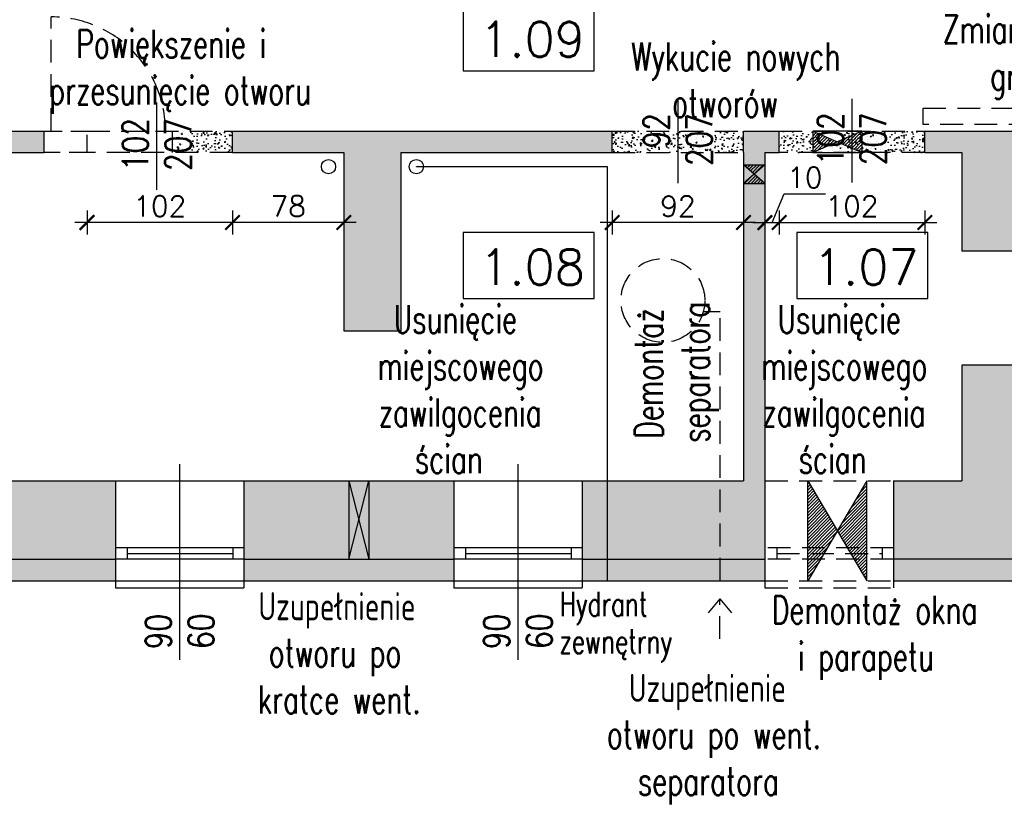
# Model space of a CAD drawing. Header units: millimetres. Extents: x 31969 to 285678, y -69766 to -1123.
# Tile 17 of 102: x 142219 to 142909, y -14098 to -13542. Entities that reach past the tile are written whole.
import ezdxf
from ezdxf.enums import TextEntityAlignment as Align
from ezdxf.lldxf.tags import DXFTag

# ---------------------------------------------------------------- set-up
doc = ezdxf.new("R2010")
doc.units = ezdxf.units.MM
doc.linetypes.add('HIDDEN', pattern=[0.375, 0.25, -0.125])
doc.linetypes.add('KRE_16_8', pattern=[24, 16, -8])
for name, color, linetype in [('a- wentylacja Łukasza 2', 118, 'Continuous'), ('a-izolacja 1', 3, 'Continuous'), ('a-opis 1', 3, 'Continuous'), ('a-opis 2', 1, 'Continuous'), ('a-opis 3', 15, 'Continuous'), ('a-opis stolarki 1', 3, 'Continuous'), ('a-przekrój 1', 3, 'Continuous'), ('a-stolarka okienna', 3, 'Continuous'), ('a-szkło', 4, 'Continuous'), ('a-szraf', 252, 'Continuous'), ('a-wyburzenia i rozbiórki', 152, 'KRE_16_8'), ('a-wymiary', 11, 'Continuous'), ('a-ściany istniejące murowane', 6, 'Continuous'), ('a-ściany nośne projektowane', 7, 'Continuous')]:
    doc.layers.add(name, color=color, linetype=linetype)
doc.styles.add('MAREK', font='simplex.shx')
doc.styles.add('RS01507', font='romans.shx', dxfattribs={"width": 0.7, "height": 0.15})
doc.styles.add('WYMIAR', font='romans.shx', dxfattribs={"width": 0.8})
tags = doc.linetypes.add('DASHED', pattern=[0.75, 0.5, -0.25]).pattern_tags.tags
tags[6:7] = [DXFTag(74, 4), DXFTag(75, 0), DXFTag(340, '0'), DXFTag(46, 1.0), DXFTag(50, 0.0), DXFTag(44, 0.0), DXFTag(45, 0.0)]
tags[4:5] = [DXFTag(74, 4), DXFTag(75, 0), DXFTag(340, '0'), DXFTag(46, 1.0), DXFTag(50, 0.0), DXFTag(44, 0.0), DXFTag(45, 0.0)]
doc.dimstyles.new('MAREK', dxfattribs={"dimscale": 0.85, "dimtxt": 17, "dimasz": 12, "dimexe": 10, "dimexo": 0.625, "dimgap": 5, "dimtad": 1, "dimdec": 1, "dimdsep": 46, "dimtxsty": 'MAREK', "dimblk1": 'ARCHTICK', "dimblk2": 'ARCHTICK', "dimsah": 1, "dimcen": 2.5, "dimdle": 10, "dimadec": 0, "dimazin": 0, "dimtfac": 1, "dimtdec": 1, "dimtmove": 1, "dimatfit": 3, "dimldrblk": 'ARCHTICK', "dimfxl": 0, "dimtolj": 1, "dimtzin": 0, "dimarcsym": 0})
pattern_1 = [(50, (0, 82.701), (9.10923345, -0.79695428), [0.9525, -10.4775]), (355, (0, 82.701), (-1.7621711, 9.55284226), [0.762, -8.3820292]), (100.451445, (0.759, 82.635), (7.34706235, 8.7558876), [0.80950044, -8.90451223]), (46.1842, (0, 85.241), (13.55395204, -2.1021164), [1.42875, -15.71625]), (96.635558, (1.13, 85.066), (11.8702067, 12.3713062), [1.2142512, -13.3567804]), (351.184151, (0, 85.241), (11.8702067, 12.3713062), [1.1429984, -12.5729866]), (21, (1.27, 84.606), (7.58071956, -5.1132599), [0.9525, -10.4775]), (326, (1.27, 84.606), (3.0901014, 9.2093983), [0.762, -8.382]), (71.451445, (1.902, 84.18), (10.67082096, 4.09613844), [0.80950044, -8.9044969]), (37.5, (0, 82.7014), (0.15443016, 4.22775194), [0, -8.2804, 0, -8.509, 0, -8.41375]), (7.5, (0, 82.7014), (3.34098313, 5.00902874), [0, -4.8514, 0, -8.0899, 0, -3.20675]), (327.5, (-2.832, 82.7014), (6.77952976, -0.2864372), [0, -3.175, 0, -9.906, 0, -13.1445]), (317.5, (-4.102, 82.7014), (7.40645907, 1.27132455), [0, -4.1275, 0, -6.5786, 0, -9.3345])]
pattern_2 = [(45, (0, -3259.5307), (-1.122532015, 1.122532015), [])]

# ---------------------------------------------------------------- blocks, each defined once
blk = doc.blocks.new('_ARCHTICK')
at = {"color": 0, "linetype": 'ByBlock', "const_width": 0.15}
blk.add_lwpolyline([(-0.5, -0.5), (0.5, 0.5)], dxfattribs=at)
blk = doc.blocks.new('*D55')
at = {"layer": 'a-wymiary', "color": 0, "lineweight": -2, "ltscale": 100}
for p, q in [((142634.07, -13675.18), (142634.07, -13692.18)), ((142726.07, -13675.18), (142726.07, -13692.18)), ((142734.57, -13683.68), (142625.57, -13683.68))]:
    blk.add_line(p, q, dxfattribs=at)
at = {"layer": 'DEFPOINTS', "color": 0, "ltscale": 100}
for p in [(142634.07, -13629.45), (142726.07, -13629.45), (142634.07, -13683.68)]:
    blk.add_point(p, dxfattribs=at)
at = {"layer": 'a-wymiary', "color": 0, "lineweight": -2, "ltscale": 100, "xscale": 10.2, "yscale": 10.2, "zscale": 10.2, "rotation": 180}
blk.add_blockref('_ARCHTICK', (142634.07, -13683.68), dxfattribs=at)
at = {"layer": 'a-wymiary', "color": 0, "lineweight": -2, "ltscale": 100, "xscale": 10.2, "yscale": 10.2, "zscale": 10.2}
blk.add_blockref('_ARCHTICK', (142726.07, -13683.68), dxfattribs=at)
at = {"layer": 'a-wymiary', "color": 0, "ltscale": 100, "insert": (142680.07, -13672.21), "char_height": 14.45, "attachment_point": 5, "style": 'MAREK'}
blk.add_mtext('\\A1;92', dxfattribs=at)
blk = doc.blocks.new('*D58')
at = {"layer": 'a-wymiary', "color": 0, "lineweight": -2, "ltscale": 100}
for p, q in [((142368.07, -13675.18), (142368.07, -13692.18)), ((142446.07, -13675.18), (142446.07, -13692.18)), ((142454.57, -13683.68), (142359.57, -13683.68))]:
    blk.add_line(p, q, dxfattribs=at)
at = {"layer": 'DEFPOINTS', "color": 0, "ltscale": 100}
for p in [(142368.07, -13629.45), (142446.07, -13629.45), (142368.07, -13683.68)]:
    blk.add_point(p, dxfattribs=at)
at = {"layer": 'a-wymiary', "color": 0, "lineweight": -2, "ltscale": 100, "xscale": 10.2, "yscale": 10.2, "zscale": 10.2, "rotation": 180}
blk.add_blockref('_ARCHTICK', (142368.07, -13683.68), dxfattribs=at)
at = {"layer": 'a-wymiary', "color": 0, "lineweight": -2, "ltscale": 100, "xscale": 10.2, "yscale": 10.2, "zscale": 10.2}
blk.add_blockref('_ARCHTICK', (142446.07, -13683.68), dxfattribs=at)
at = {"layer": 'a-wymiary', "color": 0, "ltscale": 100, "insert": (142407.07, -13672.21), "char_height": 14.45, "attachment_point": 5, "style": 'MAREK'}
blk.add_mtext('\\A1;78', dxfattribs=at)
blk = doc.blocks.new('*D59')
at = {"layer": 'a-wymiary', "color": 0, "lineweight": -2, "ltscale": 100}
for p, q in [((142266.07, -13675.18), (142266.07, -13692.18)), ((142368.07, -13675.18), (142368.07, -13692.18)), ((142376.57, -13683.68), (142257.57, -13683.68))]:
    blk.add_line(p, q, dxfattribs=at)
at = {"layer": 'DEFPOINTS', "color": 0, "ltscale": 100}
for p in [(142266.07, -13629.45), (142368.07, -13629.45), (142266.07, -13683.68)]:
    blk.add_point(p, dxfattribs=at)
at = {"layer": 'a-wymiary', "color": 0, "lineweight": -2, "ltscale": 100, "xscale": 10.2, "yscale": 10.2, "zscale": 10.2, "rotation": 180}
blk.add_blockref('_ARCHTICK', (142266.07, -13683.68), dxfattribs=at)
at = {"layer": 'a-wymiary', "color": 0, "lineweight": -2, "ltscale": 100, "xscale": 10.2, "yscale": 10.2, "zscale": 10.2}
blk.add_blockref('_ARCHTICK', (142368.07, -13683.68), dxfattribs=at)
at = {"layer": 'a-wymiary', "color": 0, "ltscale": 100, "insert": (142317.07, -13672.21), "char_height": 14.45, "attachment_point": 5, "style": 'MAREK'}
blk.add_mtext('\\A1;102', dxfattribs=at)
blk = doc.blocks.new('*D804')
at = {"layer": 'a-wymiary', "color": 0, "lineweight": -2, "ltscale": 100}
for p, q in [((142746.07, -13683.68), (142754.44, -13663.6)), ((142754.44, -13663.6), (142783.58, -13663.6)), ((142741.07, -13675.18), (142741.07, -13692.18)), ((142751.07, -13675.18), (142751.07, -13692.18)), ((142732.57, -13683.68), (142759.57, -13683.68))]:
    blk.add_line(p, q, dxfattribs=at)
at = {"layer": 'DEFPOINTS', "color": 0, "ltscale": 100}
for p in [(142741.07, -13629.45), (142751.07, -13629.45), (142751.07, -13683.68)]:
    blk.add_point(p, dxfattribs=at)
at = {"layer": 'a-wymiary', "color": 0, "lineweight": -2, "ltscale": 100, "xscale": 10.2, "yscale": 10.2, "zscale": 10.2, "rotation": 180}
blk.add_blockref('_ARCHTICK', (142741.07, -13683.68), dxfattribs=at)
at = {"layer": 'a-wymiary', "color": 0, "lineweight": -2, "ltscale": 100, "xscale": 10.2, "yscale": 10.2, "zscale": 10.2}
blk.add_blockref('_ARCHTICK', (142751.07, -13683.68), dxfattribs=at)
at = {"layer": 'a-wymiary', "color": 0, "ltscale": 100, "insert": (142769.01, -13652.12), "char_height": 14.45, "attachment_point": 5, "style": 'MAREK'}
blk.add_mtext('\\A1;10', dxfattribs=at)
blk = doc.blocks.new('*D805')
at = {"layer": 'a-wymiary', "color": 0, "lineweight": -2, "ltscale": 100}
for p, q in [((142751.07, -13675.18), (142751.07, -13692.18)), ((142853.07, -13675.18), (142853.07, -13692.18)), ((142742.57, -13683.68), (142861.57, -13683.68))]:
    blk.add_line(p, q, dxfattribs=at)
at = {"layer": 'DEFPOINTS', "color": 0, "ltscale": 100}
for p in [(142751.07, -13629.45), (142853.07, -13629.45), (142853.07, -13683.68)]:
    blk.add_point(p, dxfattribs=at)
at = {"layer": 'a-wymiary', "color": 0, "lineweight": -2, "ltscale": 100, "xscale": 10.2, "yscale": 10.2, "zscale": 10.2, "rotation": 180}
blk.add_blockref('_ARCHTICK', (142751.07, -13683.68), dxfattribs=at)
at = {"layer": 'a-wymiary', "color": 0, "lineweight": -2, "ltscale": 100, "xscale": 10.2, "yscale": 10.2, "zscale": 10.2}
blk.add_blockref('_ARCHTICK', (142853.07, -13683.68), dxfattribs=at)
at = {"layer": 'a-wymiary', "color": 0, "ltscale": 100, "insert": (142802.07, -13672.21), "char_height": 14.45, "attachment_point": 5, "style": 'MAREK'}
blk.add_mtext('\\A1;102', dxfattribs=at)

msp = doc.modelspace()

# ---------------------------------------------------------------- hatches: boundary and pattern name
at = {"layer": 'a- wentylacja Łukasza 2'}
h = msp.add_hatch(dxfattribs=at)
h.set_pattern_fill('LINE', color=256, scale=0.5, angle=45)
h.set_pattern_definition(pattern_2)
h.paths.add_polyline_path([(142809.02, -13619.63), (142791.77, -13627.14), (142809.03, -13634.62)])
h.paths.add_polyline_path([(142774.52, -13619.64), (142774.53, -13634.64), (142791.77, -13627.13)])
h = msp.add_hatch(dxfattribs=at)
h.set_pattern_fill('LINE', color=256, scale=0.5, angle=45)
h.set_pattern_definition([(45, (-520, -3690.924), (-1.122532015, 1.122532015), [])])
h.paths.add_polyline_path([(142733.57, -13649.73), (142741.07, -13643.23), (142726.07, -13643.23)])
h.paths.add_polyline_path([(142726.07, -13656.23), (142741.07, -13656.23), (142733.57, -13649.73)])
h = msp.add_hatch(dxfattribs=at)
h.set_pattern_fill('LINE', color=256, scale=0.5, angle=45)
h.set_pattern_definition(pattern_2)
h.paths.add_polyline_path([(142812.52, -13864.63), (142791.77, -13899.63), (142812.52, -13934.63)])
h.paths.add_polyline_path([(142791.77, -13899.63), (142771.02, -13864.63), (142771.02, -13934.63)])
at = {"layer": 'a-szraf', "ltscale": 0.9}
h = msp.add_hatch(color=254, dxfattribs=at)
h.dxf.hatch_style = 1
h.paths.add_polyline_path([(143127.56, -13619.63), (143036.07, -13619.63), (143036.07, -13634.63), (142966.07, -13634.63), (142966.07, -13619.63), (142853.07, -13619.63), (142853.07, -13634.63), (142879.07, -13634.63), (142879.07, -13703.63), (142921.07, -13703.63), (142921.07, -13661.63), (143127.56, -13661.63)])
h.paths.add_polyline_path([(143522.33, -13445.63), (143246.07, -13445.63), (143246.07, -13460.63), (143522.33, -13460.63)])
h.paths.add_polyline_path([(143144.07, -13656.13), (143137.06, -13640.63), (143127.56, -13661.63), (143144.07, -13661.63)])
h.paths.add_polyline_path([(143127.56, -13619.63), (143127.56, -13661.63), (143137.06, -13640.63)])
h.paths.add_polyline_path([(143144.07, -13625.12), (143144.07, -13619.63), (143127.56, -13619.63), (143137.06, -13640.63)])
h.paths.add_polyline_path([(143144.07, -13625.12), (143137.06, -13640.63), (143144.07, -13656.13)])
h.paths.add_polyline_path([(143596.07, -12926), (143541.07, -12926), (143541.07, -13445.63), (143522.33, -13445.63), (143522.33, -13460.63), (143541.07, -13460.63), (143541.07, -13470.63), (143596.07, -13470.63)])
h.paths.add_polyline_path([(143611.07, -12926), (143596.07, -12926), (143596.07, -13470.63), (143611.07, -13470.63)])
h.paths.add_polyline_path([(143596.07, -12808.63), (143517.43, -12808.63), (143517.43, -12863.63), (143541.07, -12863.63), (143541.07, -12926), (143596.07, -12926)], flags=17)
h.paths.add_polyline_path([(143611.07, -12848.63), (143611.07, -12793.63), (143517.43, -12793.63), (143517.43, -12808.63), (143596.07, -12808.63), (143596.07, -12926), (143611.07, -12926)])
h.paths.add_polyline_path([(143477.43, -12808.63), (143385.35, -12808.63), (143385.35, -12863.63), (143477.43, -12863.63)])
h.paths.add_polyline_path([(143477.43, -12793.63), (143385.35, -12793.63), (143385.35, -12808.63), (143477.43, -12808.63)])
h.paths.add_polyline_path([(143508.86, -12808.63), (143486, -12808.63), (143497.43, -12828.63)])
h.paths.add_polyline_path([(143517.43, -12793.63), (143477.43, -12793.63), (143486, -12808.63), (143508.86, -12808.63)])
h.paths.add_polyline_path([(143477.43, -12793.63), (143477.43, -12808.63), (143486, -12808.63)], flags=17)
h.paths.add_polyline_path([(143517.43, -12793.63), (143508.86, -12808.63), (143517.43, -12808.63)], flags=17)
h.paths.add_polyline_path([(143517.43, -12808.63), (143508.86, -12808.63), (143497.43, -12828.63), (143517.43, -12863.63)])
h.paths.add_polyline_path([(143486, -12808.63), (143477.43, -12808.63), (143477.43, -12863.63), (143497.43, -12828.63)])
h.paths.add_polyline_path([(143497.43, -12828.63), (143477.43, -12863.63), (143497.43, -12863.63)], flags=17)
h.paths.add_polyline_path([(143497.43, -12828.63), (143497.43, -12863.63), (143517.43, -12863.63)], flags=17)
h.paths.add_polyline_path([(143036.81, -13416.63), (142838.07, -13416.63), (142838.07, -13460.63), (143036.81, -13460.63)])
h.paths.add_polyline_path([(143121.07, -13307.91), (143077.07, -13307.91), (143077.07, -13416.63), (143071.31, -13416.63), (143071.31, -13460.63), (143121.07, -13460.63)])
h.paths.add_polyline_path([(143121.07, -13260.91), (143104.58, -13260.91), (143090.58, -13260.91), (143090.58, -13246.91), (143104.58, -13246.91), (143121.07, -13246.91), (143121.07, -13180.91), (143104.58, -13180.91), (143090.58, -13180.91), (143077.07, -13180.91), (143077.07, -13307.91), (143121.07, -13307.91)])
h.paths.add_polyline_path([(143121.07, -13028.63), (143077.07, -13028.63), (143077.07, -13166.91), (143090.58, -13166.91), (143104.58, -13166.91), (143121.07, -13166.91)])
h.paths.add_polyline_path([(143121.07, -13166.91), (143104.58, -13166.91), (143104.58, -13180.91), (143121.07, -13180.91)])
h.paths.add_polyline_path([(143121.07, -13246.91), (143104.58, -13246.91), (143104.58, -13260.91), (143121.07, -13260.91)], flags=17)
h.paths.add_polyline_path([(143194.21, -12808.63), (143057.07, -12808.63), (143057.07, -12863.63), (143077.07, -12863.63), (143077.07, -12878.63), (143121.07, -12878.63), (143121.07, -12863.63), (143194.21, -12863.63)])
h.paths.add_polyline_path([(143218.21, -12808.63), (143194.21, -12808.63), (143194.21, -12863.63), (143218.21, -12863.63)])
h.paths.add_polyline_path([(143295.35, -12808.63), (143218.21, -12808.63), (143218.21, -12863.63), (143295.35, -12863.63)])
h.paths.add_polyline_path([(143295.35, -12793.63), (143218.21, -12793.63), (143218.21, -12808.63), (143295.35, -12808.63)])
h.paths.add_polyline_path([(143218.21, -12793.63), (143194.21, -12793.63), (143194.21, -12808.63), (143218.21, -12808.63)])
h.paths.add_polyline_path([(143194.21, -12793.63), (143057.07, -12793.63), (143057.07, -12808.63), (143194.21, -12808.63)])
h.paths.add_polyline_path([(143121.07, -12878.63), (143077.07, -12878.63), (143077.07, -12893.63), (143090.58, -12893.63), (143104.58, -12893.63), (143104.58, -12907.63), (143090.58, -12907.63), (143077.07, -12907.63), (143077.07, -12928.63), (143121.07, -12928.63)])
h.paths.add_polyline_path([(143090.58, -12893.63), (143077.07, -12893.63), (143077.07, -12907.63), (143090.58, -12907.63)], flags=17)
h.paths.add_polyline_path([(143090.58, -13166.91), (143077.07, -13166.91), (143077.07, -13180.91), (143090.58, -13180.91)])
h.paths.add_polyline_path([(142917.07, -12808.63), (142863.07, -12808.63), (142863.07, -12863.63), (142917.07, -12863.63)])
h.paths.add_polyline_path([(142917.07, -12793.63), (142863.07, -12793.63), (142863.07, -12808.63), (142917.07, -12808.63)])
h.paths.add_polyline_path([(142658.07, -12808.63), (142617.07, -12808.63), (142617.07, -12863.63), (142658.07, -12863.63)])
h.paths.add_polyline_path([(142658.07, -12793.63), (142617.07, -12793.63), (142617.07, -12808.63), (142658.07, -12808.63)])
h.paths.add_polyline_path([(142682.07, -12793.63), (142658.07, -12793.63), (142658.07, -12808.63), (142682.07, -12808.63)])
h.paths.add_polyline_path([(142682.07, -12808.63), (142658.07, -12808.63), (142658.07, -12863.63), (142682.07, -12863.63)])
h.paths.add_polyline_path([(142723.07, -12808.63), (142682.07, -12808.63), (142682.07, -12863.63), (142723.07, -12863.63)])
h.paths.add_polyline_path([(142723.07, -12793.63), (142682.07, -12793.63), (142682.07, -12808.63), (142723.07, -12808.63)])
h.paths.add_polyline_path([(142477.07, -12808.63), (142402.07, -12808.63), (142402.07, -12863.63), (142442.07, -12863.63), (142442.07, -12878.63), (142457.07, -12878.63), (142457.07, -12863.63), (142477.07, -12863.63)])
h.paths.add_polyline_path([(142477.07, -12793.63), (142402.07, -12793.63), (142402.07, -12808.63), (142477.07, -12808.63)])
h.paths.add_polyline_path([(142262.07, -12808.63), (142188.07, -12808.63), (142188.07, -12863.63), (142262.07, -12863.63)])
h.paths.add_polyline_path([(142262.07, -12793.63), (142188.07, -12793.63), (142188.07, -12808.63), (142262.07, -12808.63)])
h.paths.add_polyline_path([(142457.07, -12878.63), (142442.07, -12878.63), (142442.07, -12918.45), (142457.07, -12918.45)])
h.paths.add_polyline_path([(142449.57, -12944.7), (142442.07, -12944.7), (142442.07, -12970.95)])
h.paths.add_polyline_path([(142457.07, -12944.7), (142449.57, -12944.7), (142457.07, -12970.95)], flags=17)
h.paths.add_polyline_path([(142449.57, -12944.7), (142442.07, -12970.95), (142457.07, -12970.95)])
h.paths.add_polyline_path([(142442.07, -12918.45), (142442.07, -12944.7), (142449.57, -12944.7)], flags=17)
h.paths.add_polyline_path([(142457.07, -12918.45), (142442.07, -12918.45), (142449.57, -12944.7)])
h.paths.add_polyline_path([(142457.07, -12918.45), (142449.57, -12944.7), (142457.07, -12944.7)])
h.paths.add_polyline_path([(142457.07, -12970.95), (142442.07, -12970.95), (142442.07, -12987.63), (142457.07, -12987.63)])
h.paths.add_polyline_path([(142457.07, -13112.63), (142442.07, -13112.63), (142442.07, -13134.69), (142442.07, -13134.7), (142457.07, -13134.7)], flags=17)
h.paths.add_polyline_path([(142449.57, -13160.98), (142442.1, -13187.2), (142457.07, -13187.25)], flags=17)
h.paths.add_polyline_path([(142457.07, -13134.7), (142449.57, -13160.98), (142457.07, -13187.25)], flags=17)
h.paths.add_polyline_path([(142457.07, -13134.7), (142442.07, -13134.7), (142449.57, -13160.98)], flags=17)
h.paths.add_polyline_path([(142683.07, -13416.63), (142457.07, -13416.63), (142457.07, -13372.63), (142442.07, -13372.63), (142442.07, -13416.63), (142432.56, -13416.63), (142432.56, -13460.63), (142593.07, -13460.63), (142593.07, -13445.63), (142643.07, -13445.63), (142643.07, -13460.63), (142718.07, -13460.63), (142718.07, -13416.63), (142703.07, -13416.63), (142703.07, -13430.13), (142703.07, -13444.13), (142683.07, -13444.13), (142683.07, -13430.13)])
h.paths.add_polyline_path([(143058.38, -13444.13), (143055.57, -13444.13), (143055.57, -13440.55), (143054.06, -13438.63), (143036.81, -13460.63), (143071.31, -13460.63)])
h.paths.add_polyline_path([(143054.06, -13438.63), (143036.81, -13416.63), (143036.81, -13460.63)])
h.paths.add_polyline_path([(143055.57, -13416.63), (143036.81, -13416.63), (143054.06, -13438.63), (143055.57, -13436.7), (143055.57, -13430.13)])
h.paths.add_polyline_path([(143069.57, -13418.85), (143069.57, -13416.63), (143055.57, -13416.63), (143055.57, -13430.13), (143060.72, -13430.13)])
h.paths.add_polyline_path([(143069.57, -13418.85), (143060.72, -13430.13), (143069.57, -13430.13)], flags=17)
h.paths.add_polyline_path([(143071.31, -13416.63), (143069.57, -13418.85), (143069.57, -13430.13), (143069.57, -13444.13), (143058.38, -13444.13), (143071.31, -13460.63)])
h.paths.add_polyline_path([(143069.57, -13430.13), (143060.72, -13430.13), (143058.46, -13433.02), (143069.57, -13444.13)], flags=17)
h.paths.add_polyline_path([(143058.46, -13433.02), (143055.57, -13436.7), (143055.57, -13440.55), (143058.38, -13444.13), (143069.57, -13444.13)])
h.paths.add_polyline_path([(143055.57, -13440.55), (143055.57, -13444.13), (143058.38, -13444.13)], flags=17)
h.paths.add_polyline_path([(143058.46, -13433.02), (143055.57, -13430.13), (143055.57, -13436.7)])
h.paths.add_polyline_path([(143060.72, -13430.13), (143055.57, -13430.13), (143058.46, -13433.02)])
h.paths.add_polyline_path([(142703.07, -13416.63), (142683.07, -13416.63), (142683.07, -13430.13), (142703.07, -13430.13)], flags=17)
h.paths.add_polyline_path([(142396.06, -13438.63), (142359.56, -13416.63), (142359.56, -13460.63)])
h.paths.add_polyline_path([(142396.06, -13438.63), (142359.56, -13460.63), (142396.06, -13460.63)], flags=17)
h.paths.add_polyline_path([(142396.06, -13438.63), (142396.06, -13460.63), (142432.56, -13460.63)], flags=17)
h.paths.add_polyline_path([(142432.56, -13416.63), (142359.56, -13416.63), (142396.06, -13438.63)])
h.paths.add_polyline_path([(142432.56, -13416.63), (142396.06, -13438.63), (142432.56, -13460.63)])
h.paths.add_polyline_path([(142442.07, -13134.69), (142442.07, -13247.63), (142457.07, -13247.63), (142457.07, -13187.25), (142442.1, -13187.2), (142449.57, -13160.98)])
h = msp.add_hatch(color=254, dxfattribs=at)
h.dxf.hatch_style = 1
h.paths.add_polyline_path([(143596.07, -13610.63), (143541.07, -13610.63), (143541.07, -13619.63), (143246.07, -13619.63), (143246.07, -13661.63), (143541.07, -13661.63), (143555.07, -13661.63), (143555.07, -13878.63), (142992.53, -13878.63), (142992.53, -13919.63), (143017.07, -13919.63), (143017.07, -14019.22), (143041.07, -14019.22), (143041.07, -13946.63), (143556.07, -13946.63), (143556.07, -14019.22), (143580.07, -14019.22), (143580.07, -13919.63), (143596.07, -13919.63)])
h.paths.add_polyline_path([(143611.07, -13610.63), (143596.07, -13610.63), (143596.07, -13919.63), (143580.07, -13919.63), (143580.07, -14019.22), (143596.07, -14019.22), (143596.07, -13934.63), (143611.07, -13934.63)])
h.paths.add_polyline_path([(143017.07, -13919.63), (142992.53, -13919.63), (142992.53, -13934.63), (143001.07, -13934.63), (143001.07, -14019.22), (143017.07, -14019.22)], flags=17)
h.paths.add_polyline_path([(142983.64, -13919.63), (142959.92, -13919.63), (142951.03, -13934.63), (142992.53, -13934.63)])
h.paths.add_polyline_path([(142951.03, -13919.63), (142831.07, -13919.63), (142831.07, -13934.63), (142951.03, -13934.63)])
h.paths.add_polyline_path([(142951.03, -13878.63), (142921.07, -13878.63), (142921.07, -13864.63), (142921.07, -13783.63), (142879.07, -13783.63), (142879.07, -13864.63), (142831.07, -13864.63), (142831.07, -13919.63), (142951.03, -13919.63)])
h.paths.add_polyline_path([(142971.78, -13899.63), (142959.33, -13878.63), (142951.03, -13878.63), (142951.03, -13919.63), (142959.92, -13919.63)])
h.paths.add_polyline_path([(142971.78, -13899.63), (142959.92, -13919.63), (142983.64, -13919.63)])
h.paths.add_polyline_path([(142992.53, -13878.63), (142984.23, -13878.63), (142971.78, -13899.63), (142983.64, -13919.63), (142992.53, -13919.63)])
h.paths.add_polyline_path([(142984.23, -13878.63), (142959.33, -13878.63), (142971.78, -13899.63)])
h.paths.add_polyline_path([(142992.53, -13864.63), (142951.03, -13864.63), (142959.33, -13878.63), (142984.23, -13878.63)])
h.paths.add_polyline_path([(142951.03, -13864.63), (142921.07, -13864.63), (142921.07, -13878.63), (142951.03, -13878.63)], flags=17)
h.paths.add_polyline_path([(142951.03, -13864.63), (142951.03, -13878.63), (142959.33, -13878.63)], flags=17)
h.paths.add_polyline_path([(142992.53, -13864.63), (142984.23, -13878.63), (142992.53, -13878.63)], flags=17)
h.paths.add_polyline_path([(143196.57, -13864.63), (142992.53, -13864.63), (142992.53, -13878.63), (143196.57, -13878.63)], flags=17)
h.paths.add_polyline_path([(143555.07, -13661.63), (143541.07, -13661.63), (143541.07, -13864.63), (143345.07, -13864.63), (143345.07, -13878.63), (143555.07, -13878.63)], flags=17)
h.paths.add_polyline_path([(143345.07, -13864.63), (143321.3, -13864.63), (143314.57, -13878.63), (143345.07, -13878.63)], flags=17)
h.paths.add_polyline_path([(143314.57, -13864.63), (143285.07, -13864.63), (143285.07, -13878.63), (143314.57, -13878.63)], flags=17)
h.paths.add_polyline_path([(143321.3, -13864.63), (143314.57, -13864.63), (143314.57, -13878.63)], flags=17)
h.paths.add_polyline_path([(143285.07, -13864.63), (143255.57, -13864.63), (143255.57, -13878.63), (143285.07, -13878.63)], flags=17)
h.paths.add_polyline_path([(143255.57, -13864.63), (143235.07, -13864.63), (143235.07, -13878.63), (143255.57, -13878.63)], flags=17)
h.paths.add_polyline_path([(143235.07, -13864.63), (143226.07, -13864.63), (143226.07, -13878.63), (143235.07, -13878.63)], flags=17)
h.paths.add_polyline_path([(143226.07, -13864.63), (143196.57, -13864.63), (143196.57, -13878.63), (143226.07, -13878.63)], flags=17)
h = msp.add_hatch(color=254, dxfattribs=at)
h.dxf.hatch_style = 1
h.paths.add_polyline_path([(142741.07, -13864.63), (142741.07, -13656.23), (142726.07, -13656.23), (142726.07, -13864.63), (142709.67, -13864.63), (142709.67, -13919.63), (142741.07, -13919.63)])
h.paths.add_polyline_path([(142741.07, -13919.63), (142709.67, -13919.63), (142709.67, -13934.63), (142741.07, -13934.63)])
h.paths.add_polyline_path([(142709.67, -13919.63), (142630.86, -13919.63), (142630.86, -13934.63), (142709.67, -13934.63)])
h.paths.add_polyline_path([(142709.67, -13864.63), (142630.86, -13864.63), (142630.86, -13919.63), (142709.67, -13919.63)])
h.paths.add_polyline_path([(142523.07, -13864.63), (142463.57, -13864.63), (142463.57, -13919.63), (142523.07, -13919.63)])
h.paths.add_polyline_path([(142523.07, -13919.63), (142463.57, -13919.63), (142376.07, -13919.63), (142376.07, -13934.63), (142523.07, -13934.63)])
h.paths.add_polyline_path([(142449.57, -13864.63), (142376.07, -13864.63), (142376.07, -13919.63), (142449.57, -13919.63)])
h.paths.add_polyline_path([(142286.07, -13864.63), (142206.07, -13864.63), (142206.07, -13859.12), (142191.07, -13859.12), (142191.07, -13864.63), (142158.07, -13864.63), (142158.07, -13919.63), (142286.07, -13919.63)])
h.paths.add_polyline_path([(142286.07, -13919.63), (142158.07, -13919.63), (142158.07, -13934.63), (142286.07, -13934.63)])
h.paths.add_polyline_path([(142068.07, -13919.63), (141971.07, -13919.63), (141971.07, -13934.63), (142068.07, -13934.63)])
h.paths.add_polyline_path([(142068.07, -13864.63), (142001.07, -13864.63), (142001.07, -13852.63), (141986.07, -13852.63), (141986.07, -13864.63), (141971.07, -13864.63), (141971.07, -13919.63), (142068.07, -13919.63)])
h.paths.add_polyline_path([(142206.07, -13846.12), (142198.57, -13852.62), (142206.07, -13859.12)])
h.paths.add_polyline_path([(142206.07, -13846.12), (142191.07, -13846.12), (142198.57, -13852.62)])
h.paths.add_polyline_path([(142198.57, -13852.62), (142191.07, -13859.12), (142206.07, -13859.12)])
h.paths.add_polyline_path([(142198.57, -13852.62), (142191.07, -13846.12), (142191.07, -13859.12)])
h.paths.add_polyline_path([(142206.07, -13634.63), (142236.07, -13634.63), (142236.07, -13619.63), (142187.07, -13619.63), (142187.07, -13634.63), (142191.07, -13634.63), (142191.07, -13846.12), (142206.07, -13846.12)])
h.paths.add_polyline_path([(142634.07, -13619.63), (142368.07, -13619.63), (142368.07, -13634.63), (142446.07, -13634.63), (142446.07, -13759.63), (142486.07, -13759.63), (142486.07, -13634.63), (142634.07, -13634.63)])
h.paths.add_polyline_path([(142751.07, -13619.63), (142726.07, -13619.63), (142726.07, -13634.63), (142726.07, -13643.23), (142741.07, -13643.23), (142741.07, -13634.63), (142751.07, -13634.63)])
h.paths.add_polyline_path([(142741.07, -13643.23), (142733.57, -13649.73), (142741.07, -13656.23)])
h.paths.add_polyline_path([(142733.57, -13649.73), (142726.07, -13643.23), (142726.07, -13656.23)])
h.paths.add_polyline_path([(142741.07, -13643.23), (142726.07, -13643.23), (142733.57, -13649.73)])
h.paths.add_polyline_path([(142733.57, -13649.73), (142726.07, -13656.23), (142741.07, -13656.23)])
h.paths.add_polyline_path([(142992.53, -13919.63), (142983.64, -13919.63), (142992.53, -13934.63)])
h.paths.add_polyline_path([(142959.92, -13919.63), (142951.03, -13919.63), (142951.03, -13934.63)])
h.paths.add_polyline_path([(142630.86, -13919.63), (142613.07, -13919.63), (142613.07, -13934.63), (142630.86, -13934.63)])
h.paths.add_polyline_path([(142630.86, -13864.63), (142613.07, -13864.63), (142613.07, -13919.63), (142630.86, -13919.63)])
h = msp.add_hatch(color=254, dxfattribs=at)
h.dxf.hatch_style = 1
h.paths.add_polyline_path([(142463.57, -13864.63), (142456.57, -13892.13), (142463.57, -13919.63)])
h.paths.add_polyline_path([(142449.57, -13864.63), (142449.57, -13919.63), (142456.57, -13892.13)])
h.paths.add_polyline_path([(142463.57, -13864.63), (142449.57, -13864.63), (142456.57, -13892.13)])
h.paths.add_polyline_path([(142456.57, -13892.13), (142449.57, -13919.63), (142463.57, -13919.63)])
at = {"layer": 'a-wyburzenia i rozbiórki'}
h = msp.add_hatch(dxfattribs=at)
h.set_pattern_fill('AR-CONC', color=256, scale=0.05, style=0)
h.set_pattern_definition(pattern_1)
h.paths.add_polyline_path([(142368.07, -13619.63), (142326.07, -13619.63), (142326.07, -13634.63), (142368.07, -13634.63)])
h = msp.add_hatch(dxfattribs=at)
h.set_pattern_fill('AR-CONC', color=256, scale=0.05, style=0)
h.set_pattern_definition(pattern_1)
h.paths.add_polyline_path([(142726.07, -13619.63), (142680.07, -13619.63), (142680.07, -13634.63), (142726.07, -13634.63)])
h.paths.add_polyline_path([(142680.07, -13619.63), (142634.07, -13619.63), (142634.07, -13634.63), (142680.07, -13634.63)])
h = msp.add_hatch(dxfattribs=at)
h.set_pattern_fill('AR-CONC', color=256, scale=0.05, style=0)
h.paths.add_polyline_path([(142853.07, -13619.63), (142751.07, -13619.63), (142751.07, -13634.63), (142853.07, -13634.63)])

# ---------------------------------------------------------------- linework, layer by layer
at = {"layer": 'a- wentylacja Łukasza 2'}
for p, q in [((142774.52, -13619.63), (142774.52, -13634.63)), ((142774.52, -13619.63), (142809.02, -13634.63)), ((142809.02, -13619.63), (142774.52, -13634.63)), ((142809.02, -13619.63), (142774.52, -13619.63)), ((142809.02, -13619.63), (142809.02, -13634.62)), ((142774.52, -13634.63), (142809.02, -13634.62)), ((142726.07, -13643.23), (142741.07, -13643.23)), ((142741.07, -13643.23), (142726.07, -13656.23)), ((142741.07, -13656.23), (142726.07, -13643.23)), ((142726.07, -13656.23), (142741.07, -13656.23)), ((142771.02, -13864.63), (142812.52, -13934.63)), ((142771.02, -13934.63), (142771.02, -13864.63)), ((142812.52, -13864.63), (142771.02, -13934.63)), ((142812.52, -13934.63), (142812.52, -13864.63))]:
    msp.add_line(p, q, dxfattribs=at)
at = {"layer": 'a-izolacja 1'}
for p, q in [((142158.07, -13919.63), (142286.07, -13919.63)), ((142376.07, -13919.63), (142523.07, -13919.63)), ((142613.07, -13919.63), (142741.07, -13919.63)), ((143017.07, -13919.63), (142831.07, -13919.63))]:
    msp.add_line(p, q, dxfattribs=at)
at = {"layer": 'a-opis 3'}
for points in [[(142621.43, -13531.07), (142529.52, -13531.07), (142529.52, -13577.31), (142621.43, -13577.31)], [(142621.43, -13690.7), (142529.52, -13690.7), (142529.52, -13736.94), (142621.43, -13736.94)], [(142855.23, -13690.7), (142763.32, -13690.7), (142763.32, -13736.94), (142855.23, -13736.94)]]:
    msp.add_lwpolyline(points, close=True, dxfattribs=at)
at = {"layer": 'a-opis stolarki 1'}
for p, q in [((142680.07, -13597.59), (142680.07, -13656.21)), ((142802.07, -13597.08), (142802.07, -13655.7)), ((142315.07, -13660.76), (142315.07, -13599.47)), ((142331.07, -13990.06), (142331.07, -13852.93)), ((142568.07, -13990.06), (142568.07, -13852.93))]:
    msp.add_line(p, q, dxfattribs=at)
at = {"layer": 'a-przekrój 1', "ltscale": 100}
for p, q in [((142496.85, -13644.71), (142496.85, -13644.53)), ((142630.86, -13644.71), (142496.85, -13644.71)), ((142630.86, -13934.63), (142630.86, -13644.71))]:
    msp.add_line(p, q, dxfattribs=at)
for centre in [(142435.29, -13644.53), (142496.85, -13644.53)]:
    msp.add_circle(centre, 5, dxfattribs=at)
at = {"layer": 'a-stolarka okienna', "ltscale": 40}
for p, q in [((142286.07, -13864.63), (142376.07, -13864.63)), ((142523.07, -13864.63), (142613.07, -13864.63)), ((142286.07, -13934.63), (142286.07, -13939.63)), ((142376.07, -13934.63), (142376.07, -13939.63)), ((142523.07, -13934.63), (142523.07, -13939.63)), ((142613.07, -13934.63), (142613.07, -13939.63)), ((142286.07, -13939.63), (142376.07, -13939.63)), ((142523.07, -13939.63), (142613.07, -13939.63))]:
    msp.add_line(p, q, dxfattribs=at)
at = {"layer": 'a-stolarka okienna', "linetype": 'DASHED', "lineweight": 25, "ltscale": 20}
for p, q in [((142449.57, -13864.63), (142449.57, -13919.63)), ((142449.57, -13864.63), (142463.57, -13919.63)), ((142449.57, -13919.63), (142463.57, -13864.63)), ((142463.57, -13864.63), (142463.57, -13919.63)), ((142286.07, -13934.63), (142376.07, -13934.63)), ((142523.07, -13934.63), (142613.07, -13934.63))]:
    msp.add_line(p, q, dxfattribs=at)
at = {"layer": 'a-stolarka okienna'}
for p, q in [((142376.07, -13911.63), (142286.3, -13911.63)), ((142294.3, -13911.63), (142294.3, -13919.63)), ((142368.3, -13911.63), (142368.3, -13919.63)), ((142613.07, -13911.63), (142523.3, -13911.63)), ((142531.3, -13911.63), (142531.3, -13919.63)), ((142605.3, -13911.63), (142605.3, -13919.63)), ((142376.07, -13919.63), (142286.07, -13919.63)), ((142613.07, -13919.63), (142523.07, -13919.63))]:
    msp.add_line(p, q, dxfattribs=at)
at = {"layer": 'a-szkło', "ltscale": 2}
for p, q in [((142294.3, -13915.63), (142368.3, -13915.63)), ((142531.3, -13915.63), (142605.3, -13915.63))]:
    msp.add_line(p, q, dxfattribs=at)
at = {"layer": 'a-wyburzenia i rozbiórki'}
for p, q in [((142241.07, -13619.63), (142241.07, -13539.63)), ((142266.07, -13619.63), (142368.07, -13619.63)), ((142326.07, -13634.63), (142326.07, -13619.63)), ((142634.07, -13619.63), (142726.07, -13619.63)), ((142751.07, -13619.63), (142853.07, -13619.63)), ((142368.07, -13634.63), (142266.07, -13634.63)), ((142634.07, -13634.63), (142726.07, -13634.63)), ((142853.07, -13634.63), (142751.07, -13634.63)), ((142709.67, -13746.13), (142697.9, -13746.13)), ((142709.67, -13934.63), (142709.67, -13746.13)), ((142741.07, -13864.63), (142831.07, -13864.63)), ((142831.07, -13911.63), (142741.3, -13911.63)), ((142749.3, -13911.63), (142749.3, -13919.63)), ((142823.3, -13911.63), (142823.3, -13919.63)), ((142831.07, -13919.63), (142741.07, -13919.63)), ((142749.3, -13915.63), (142823.3, -13915.63)), ((142741.07, -13934.63), (142741.07, -13939.63)), ((142741.07, -13934.63), (142831.07, -13934.63)), ((142831.07, -13934.63), (142831.07, -13939.63)), ((142741.07, -13939.63), (142831.07, -13939.63)), ((142709.41, -13947.33), (142701.26, -13957.08)), ((142709.41, -13975.44), (142709.41, -13947.33)), ((142709.41, -13947.33), (142717.56, -13957.08))]:
    msp.add_line(p, q, dxfattribs=at)
msp.add_lwpolyline([(142951.89, -13615.03), (142851.91, -13615.03), (142851.91, -13603.52), (142951.89, -13603.52)], close=True, dxfattribs=at)
msp.add_circle((142669.59, -13738.27), 29.37, dxfattribs=at)
msp.add_arc((142241.07, -13619.63), 80, 0, 90, dxfattribs=at)
at = {"layer": 'a-ściany istniejące murowane'}
for p, q in [((142187.07, -13619.63), (142236.07, -13619.63)), ((142236.07, -13634.63), (142236.07, -13619.63)), ((142368.07, -13619.63), (142634.07, -13619.63)), ((142368.07, -13634.63), (142368.07, -13619.63)), ((142634.07, -13634.63), (142634.07, -13619.63)), ((142726.07, -13634.63), (142726.07, -13619.63)), ((142726.07, -13619.63), (142751.07, -13619.63)), ((142751.07, -13634.63), (142751.07, -13619.63)), ((142853.07, -13634.63), (142853.07, -13619.63)), ((142853.07, -13619.63), (142966.07, -13619.63)), ((142206.07, -13634.63), (142236.07, -13634.63)), ((142368.07, -13634.63), (142446.07, -13634.63)), ((142446.07, -13634.63), (142446.07, -13759.63)), ((142486.07, -13634.63), (142634.07, -13634.63)), ((142486.07, -13634.63), (142486.07, -13759.63)), ((142726.07, -13634.63), (142726.07, -13864.63)), ((142741.07, -13634.63), (142751.07, -13634.63)), ((142741.07, -13634.63), (142741.07, -13864.63)), ((142853.07, -13634.63), (142879.07, -13634.63)), ((142879.07, -13634.63), (142879.07, -13703.63)), ((142921.07, -13703.63), (142879.07, -13703.63)), ((142446.07, -13759.63), (142486.07, -13759.63)), ((142879.07, -13783.63), (142879.07, -13864.63)), ((142921.07, -13783.63), (142879.07, -13783.63)), ((142206.07, -13864.63), (142286.07, -13864.63)), ((142286.07, -13864.63), (142286.07, -13934.63)), ((142376.07, -13864.63), (142523.07, -13864.63)), ((142376.07, -13864.63), (142376.07, -13934.63)), ((142523.07, -13864.63), (142523.07, -13934.63)), ((142613.07, -13864.63), (142726.07, -13864.63)), ((142613.07, -13864.63), (142613.07, -13934.63)), ((142741.07, -13864.63), (142741.07, -13934.63)), ((142831.07, -13864.63), (142879.07, -13864.63)), ((142831.07, -13864.63), (142831.07, -13934.63)), ((142158.07, -13934.63), (142286.07, -13934.63)), ((142376.07, -13934.63), (142523.07, -13934.63)), ((142613.07, -13934.63), (142741.07, -13934.63)), ((142831.07, -13934.63), (143001.07, -13934.63))]:
    msp.add_line(p, q, dxfattribs=at)
at = {"layer": 'a-ściany nośne projektowane', "linetype": 'HIDDEN', "ltscale": 50}
for p, q in [((142236.07, -13619.63), (142266.07, -13619.63)), ((142266.07, -13634.63), (142266.07, -13619.63)), ((142266.07, -13634.63), (142236.07, -13634.63))]:
    msp.add_line(p, q, dxfattribs=at)

# ---------------------------------------------------------------- texts
at = {"layer": 'a-opis 1', "ltscale": 40, "style": 'RS01507', "width": 0.7}
for s, p in [('Hydrant', (142597.36, -13950.96)), ('zewnętrny', (142597.09, -13977.17))]:
    msp.add_text(s, height=17.103, dxfattribs=at).set_placement(p, align=Align.MIDDLE_LEFT)
at = {"layer": 'a-opis 2', "ltscale": 40, "char_height": 19.613, "attachment_point": 7, "style": 'RS01507'}
for s, width, insert in [('{\\W0.377507; }Zmiana lokalizacji \\P{\\W2.84417; }grzejnika', 198.5165, (142860.61, -13597.26)), ('{\\W0.927507; }Wykucie nowych \\P{\\W3.06084; }otworów', 198.5165, (142634.94, -13609.96)), ('{\\W0.520224; }Powiększenie\\P{\\W2.15355; }otworu', 147.8908, (142087.68, -13604.23)), ('{\\W4.26071; }Powiększenie i \\P{\\W2.84404; }przesunięcie otworu', 313.5745, (142201.24, -13607.42)), ('{\\W0.453615; }Demontaż okna \\P{\\W1.82028; }i parapetu', 176.005, (142739.69, -14004.07)), ('{\\W1.33694; }Uzupełnienie \\P{\\W1.87028; }otworu po \\P{\\W1.30361; }kratce went.', 176.005, (142368.23, -14027.69)), ('{\\W1.33694; }Uzupełnienie \\P{\\W0.186949; }otworu po went. \\P{\\W1.80361; }separatora', 176.005, (142627.77, -14091.46))]:
    msp.add_mtext_dynamic_manual_height_columns(s, width=width, gutter_width=12.5, heights=[0], dxfattribs=dict(at, insert=insert))
at = {"layer": 'a-opis 2', "ltscale": 40, "insert": (142708.77, -13862.16), "char_height": 19.613, "width": 176.005, "attachment_point": 7, "rotation": 90, "style": 'RS01507'}
msp.add_mtext('{\\W2.02028; }Demontaż \\P{\\W1.80361; }separatora', dxfattribs=at)
at = {"layer": 'a-opis 2', "ltscale": 40, "char_height": 19.613, "width": 176.005, "attachment_point": 7, "style": 'RS01507'}
for insert in [(142452.02, -13859.36), (142720.91, -13859.36)]:
    msp.add_mtext('{\\W2.15361; }Usunięcie \\P{\\W1.30361; }miejscowego \\P{\\W1.37028; }zawilgocenia \\P{\\W3.25361; }ścian ', dxfattribs=dict(at, insert=insert))
at = {"layer": 'a-opis 3', "style": 'MAREK'}
for s, p in [('1.09', (142540.99, -13567.61)), ('1.08', (142540.99, -13727.23)), ('1.07', (142774.79, -13727.23))]:
    msp.add_text(s, height=24.659, dxfattribs=at).set_placement(p)
at = {"layer": 'a-opis stolarki 1', "char_height": 18, "width": 35.8438, "rotation": 90, "style": 'WYMIAR'}
for s, insert, attachment_point in [('{\\W0.995659; }\\P 102\\P207', (142338.94, -13647.55), 7), ('\\P92\\P207', (142704.05, -13607.01), 9), ('\\P102\\P207', (142826.05, -13606.49), 9), ('{\\W0.995659; }\\P{\\W0.34804; }90\\P{\\W0.367088; }60', (142355.05, -13986.94), 7), ('{\\W0.995659; }\\P{\\W0.34804; }90\\P{\\W0.367088; }60', (142592.05, -13986.94), 7)]:
    msp.add_mtext(s, dxfattribs=dict(at, insert=insert, attachment_point=attachment_point))

# ---------------------------------------------------------------- dimensions: what is measured, and where the dimension line sits
at = {"layer": 'a-wymiary', "ltscale": 100}
for base, p1, p2, picture, middle in [((142266.07, -13683.68), (142368.07, -13629.45), (142266.07, -13629.45), '*D59', (142317.07, -13672.21)), ((142368.07, -13683.68), (142446.07, -13629.45), (142368.07, -13629.45), '*D58', (142407.07, -13672.21)), ((142634.07, -13683.68), (142726.07, -13629.45), (142634.07, -13629.45), '*D55', (142680.07, -13672.21)), ((142853.07, -13683.68), (142751.07, -13629.45), (142853.07, -13629.45), '*D805', (142802.07, -13672.21))]:
    dim = msp.add_linear_dim(base=base, p1=p1, p2=p2, dimstyle='MAREK', dxfattribs=at)
    dim.commit()
    dim.dimension.update_dxf_attribs({"geometry": picture, "text_midpoint": middle})
dim = msp.add_linear_dim(base=(142751.07, -13683.68), p1=(142741.07, -13629.45), p2=(142751.07, -13629.45), dimstyle='MAREK', dxfattribs=at)
dim.commit()
dim.dimension.update_dxf_attribs({"geometry": '*D804', "text_midpoint": (142758.69, -13663.6), "dimtype": 160})

doc.saveas('drawing.dxf')
